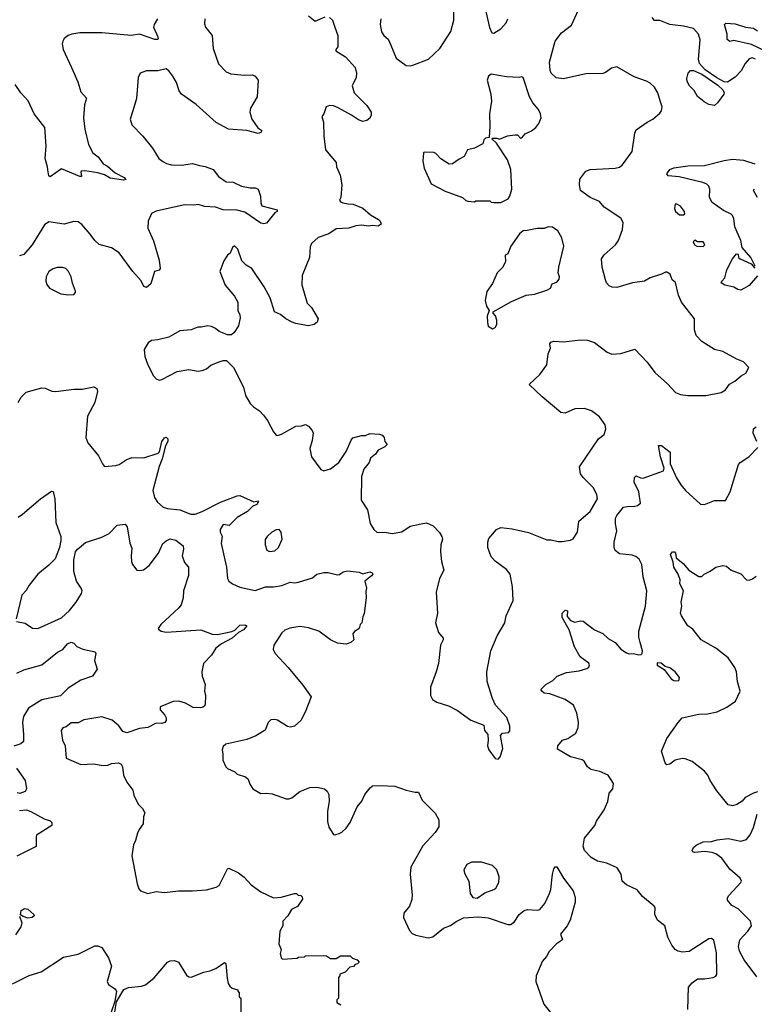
# Model space of a CAD drawing. Extents: x 2133489 to 2292442, y 756223 to 916462.
# Tile 205 of 256: x 2225856 to 2231121, y 838772 to 845829. Entities that reach past the tile are written whole.
import ezdxf

# ---------------------------------------------------------------- set-up
doc = ezdxf.new("R2010")
doc.units = 0

msp = doc.modelspace()

# ---------------------------------------------------------------- linework, layer by layer
at = {"layer": '0CON20XD'}
for points in [[(2226748, 843465), (2226754, 843415), (2226775.7, 843355.7), (2226816.2, 843275), (2226834.4, 843254.4), (2226855, 843246), (2226875, 843249.2), (2226985, 843307.5), (2227067.7, 843322.3), (2227135, 843309.2), (2227165, 843314.2), (2227195, 843327.5), (2227225, 843352), (2227277.5, 843375), (2227315, 843386.5), (2227338, 843385), (2227389.2, 843335), (2227460, 843195), (2227475.6, 843135.6), (2227507.9, 843077.9), (2227533.1, 843053.1), (2227575, 843025.6), (2227603.9, 842993.9), (2227631.9, 842955), (2227674.2, 842875), (2227695, 842851.2), (2227705, 842848), (2227733, 842857), (2227834.3, 842915.7), (2227875, 842916.9), (2227905, 842926.2), (2227925, 842916.2), (2227953.3, 842885), (2227958.8, 842865), (2227953.3, 842813.3), (2227936, 842755), (2227948, 842695), (2228014.3, 842604.3), (2228036, 842596), (2228085, 842608.6), (2228144, 842655), (2228196.4, 842733.6), (2228232, 842815), (2228245, 842831.2), (2228305, 842848), (2228335, 842847.5), (2228365, 842862.5), (2228435, 842857.5), (2228455, 842850), (2228467.5, 842835), (2228472.5, 842805), (2228490, 842785), (2228473.6, 842766.4), (2228426, 842744), (2228405.7, 842714.3), (2228371.2, 842685), (2228362, 842655), (2228322.6, 842607.4), (2228305.6, 842555), (2228302.5, 842385), (2228348.6, 842315), (2228368.3, 842218.3), (2228393.8, 842175), (2228415, 842156), (2228485.8, 842154.2), (2228525.5, 842145.5), (2228595, 842158.5), (2228655, 842198), (2228734.2, 842215.8), (2228773, 842223), (2228820.5, 842200.5), (2228865, 842153.3), (2228882, 842125), (2228886, 842105), (2228874.2, 842065), (2228871.4, 842015), (2228878.6, 841945), (2228895.8, 841884.2), (2228865.9, 841824.1), (2228840, 841725), (2228850, 841575), (2228836, 841505), (2228857.3, 841437.3), (2228892, 841395), (2228892.5, 841385), (2228872.9, 841345), (2228858, 841215), (2228842, 841155), (2228800, 841045), (2228800, 840985), (2228815, 840957.5), (2228845, 840936.7), (2228930.7, 840910.7), (2228995, 840876.7), (2229089.3, 840809.3), (2229183, 840773), (2229187.5, 840735), (2229212.5, 840705), (2229213.3, 840665), (2229210, 840625), (2229217.5, 840595), (2229263.6, 840533.6), (2229285, 840530), (2229300, 840545), (2229318.8, 840605), (2229302.3, 840697.7), (2229317.5, 840715), (2229359.3, 840720.7), (2229369.3, 840730.7), (2229368.8, 840765), (2229347, 840827), (2229266, 840915), (2229244.5, 840964.5), (2229206.7, 841085), (2229204.4, 841155), (2229233.8, 841305), (2229277.3, 841412.7), (2229332.5, 841505), (2229342.5, 841555), (2229393.3, 841665), (2229388.8, 841765), (2229370.8, 841855), (2229345, 841887.5), (2229265, 841946.9), (2229235, 841980), (2229212.2, 842045), (2229210.6, 842085), (2229219.4, 842110.6), (2229274.3, 842175.7), (2229305, 842190), (2229385, 842180), (2229502.3, 842152.3), (2229635, 842100), (2229665, 842101.2), (2229715, 842088.8), (2229745, 842088.8), (2229805, 842098), (2229822.3, 842107.7), (2229854.4, 842155.6), (2229864.6, 842235.4), (2229945.6, 842305), (2229997.8, 842395), (2229991.9, 842425), (2229965.7, 842475), (2229895, 842547.5), (2229875.7, 842575), (2229869.2, 842625), (2230005.7, 842824.3), (2230044.4, 842855.6), (2230057.5, 842895), (2230052.5, 842925), (2230012.6, 842982.6), (2229954, 843025), (2229905, 843041.1), (2229835, 843038.6), (2229765, 843008), (2229735, 843013.8), (2229600, 843125), (2229507.5, 843215), (2229583.8, 843285), (2229633.3, 843355), (2229643.3, 843435), (2229660, 843475), (2229656.7, 843505), (2229662.7, 843517.3), (2229684.3, 843525.7), (2229755, 843520), (2229875, 843533.8), (2229925, 843531.2), (2229976.1, 843516.1), (2230067.5, 843445), (2230100.5, 843430.5), (2230164.2, 843435.8), (2230265, 843466.2), (2230353.3, 843375), (2230409.1, 843299.1), (2230498.7, 843218.7), (2230556.8, 843156.8), (2230592.1, 843142.1), (2230644.3, 843134.3), (2230775, 843136.2), (2230885, 843156), (2230915, 843176), (2230943.6, 843216.4), (2230983, 843237), (2231026.2, 843275), (2231061.2, 843295), (2231083.3, 843335), (2231045, 843377.5), (2230995.5, 843395.5), (2230895, 843449.4), (2230835, 843466), (2230745, 843523.3), (2230704.2, 843564.2), (2230692.5, 843605), (2230693.3, 843685), (2230600, 843805), (2230577.1, 843855), (2230556.2, 843945), (2230532, 843965), (2230517.5, 844005), (2230495, 844020), (2230485, 844020), (2230455.6, 844004.4), (2230375, 843979.2), (2230335, 843955.6), (2230248.3, 843941.7), (2230135, 843910), (2230102.4, 843912.4), (2230082.3, 843922.3), (2230062, 843942), (2230054.6, 843965), (2230030, 844055), (2230025.6, 844115), (2230046.2, 844143.8), (2230125.8, 844214.2), (2230147.5, 844245), (2230177.1, 844325), (2230180.8, 844375), (2230163.8, 844405), (2230046.2, 844485), (2230011.2, 844525), (2229944.2, 844555), (2229876, 844605), (2229868.6, 844645), (2229871.4, 844685), (2229915, 844743.8), (2229944.2, 844755.8), (2230125, 844765.7), (2230155, 844772.5), (2230173.6, 844786.4), (2230245.8, 844885), (2230265.8, 845015), (2230275, 845040), (2230353.3, 845095), (2230395, 845116.2), (2230445, 845158.8), (2230455.8, 845175), (2230460.8, 845205), (2230450, 845240), (2230430, 845305), (2230405.8, 845345.8), (2230374.7, 845374.7), (2230349.1, 845389.1), (2230259.3, 845419.3), (2230135, 845490), (2230098.8, 845481.2), (2230055, 845450), (2230035, 845442.9), (2229915, 845441.1), (2229755, 845405.8), (2229702.3, 845412.3), (2229666.4, 845446.4), (2229658.8, 845465), (2229654.3, 845525), (2229694, 845675), (2229740, 845735), (2229811.4, 845788.6), (2229874.4, 845925)], [(2228445.5, 845834.5), (2228440.4, 845795), (2228450.5, 845740.5), (2228466.1, 845716.1), (2228498.1, 845688.1), (2228517.1, 845647.1), (2228555, 845553.3), (2228625, 845501.2), (2228655, 845498), (2228675, 845502.5), (2228786.7, 845545), (2228866.8, 845623.2), (2228945.7, 845744.3), (2228966.7, 845825), (2228966.7, 845905)], [(2226842.9, 845835), (2226820, 845795), (2226815.7, 845775), (2226846.6, 845706.6), (2226847.7, 845692.3), (2226843.8, 845686.2), (2226825, 845687.8), (2226715, 845724.2), (2226655, 845715.6), (2226445, 845734.5), (2226286.6, 845733.4), (2226230, 845725), (2226203.8, 845715), (2226176, 845695), (2226164.2, 845675), (2226161.4, 845655), (2226168.6, 845615), (2226226.9, 845486.9), (2226272.1, 845382.1), (2226295, 845312), (2226335.7, 845265.7), (2226321.1, 845218.9), (2226313.3, 845125), (2226323.1, 845045), (2226350, 844935), (2226380.8, 844875), (2226418, 844845), (2226454, 844795), (2226485, 844778.1), (2226540.4, 844730.4), (2226605, 844697.8), (2226615.8, 844684.2), (2226601.2, 844678.8), (2226505, 844694), (2226465, 844716.5), (2226415, 844732.2), (2226324.1, 844745.9), (2226297, 844743), (2226293.3, 844735), (2226300, 844705), (2226286.2, 844703.8), (2226155, 844760), (2226075, 844703.3), (2226065, 844710), (2226057, 844753), (2226056.2, 844775), (2226038, 844835), (2226045.5, 844924.5), (2226036.8, 845056.8), (2225959.4, 845155), (2225916.8, 845246.8), (2225865, 845304.2), (2225824.4, 845365)], [(2227184.1, 845834.1), (2227181.7, 845798.3), (2227187.5, 845775), (2227235.7, 845715), (2227243.2, 845623.2), (2227282.1, 845512.1), (2227336.2, 845455), (2227369.2, 845440.8), (2227465, 845431.9), (2227525, 845433.1), (2227545, 845424), (2227565.6, 845395.6), (2227558, 845275), (2227510, 845195), (2227506.2, 845165), (2227518.8, 845115), (2227564.1, 845054.1), (2227592.5, 845035), (2227585, 845020), (2227565, 845012), (2227485, 845034.2), (2227353.9, 845043.9), (2227265, 845092), (2227121.8, 845221.8), (2227015.9, 845295.9), (2226999.4, 845319.4), (2226979, 845379), (2226953.1, 845425), (2226925, 845462.5), (2226905, 845475.5), (2226846.8, 845463.2), (2226765, 845461.4), (2226720, 845445), (2226706.2, 845415), (2226694.3, 845265), (2226667.5, 845175), (2226648, 845115), (2226658.8, 845075), (2226738.8, 844995), (2226807.3, 844907.3), (2226853.8, 844835), (2226883, 844813), (2226908.3, 844798.3), (2226945, 844788.6), (2227015, 844786.7), (2227095, 844798.6), (2227145, 844782.5), (2227185, 844777.5), (2227242.5, 844755), (2227281.2, 844705), (2227335, 844667.5), (2227385, 844663.5), (2227445, 844636.5), (2227507.1, 844622.9), (2227545, 844624), (2227564.2, 844614.2), (2227581.2, 844565), (2227583.8, 844515), (2227592.5, 844495), (2227702.5, 844465), (2227702.5, 844455), (2227685, 844443.3), (2227625, 844370), (2227605, 844365.7), (2227585, 844371.4), (2227469.3, 844449.3), (2227405, 844465.6), (2227364.4, 844464.4), (2227315, 844465.5), (2227260, 844485), (2227180.6, 844490.6), (2227135, 844503.1), (2227105, 844498.6), (2227037.7, 844502.3), (2226835, 844457.1), (2226801.1, 844438.9), (2226777.1, 844385), (2226775.6, 844335), (2226814.6, 844244.6), (2226856.7, 844105), (2226863.6, 844046.4), (2226855, 844032.5), (2226823.3, 844025), (2226796.2, 843935), (2226765, 843909.2), (2226745, 843916.7), (2226727.2, 843957.2), (2226667.1, 844025), (2226568.5, 844158.5), (2226515, 844194.4), (2226425, 844218.1), (2226395.8, 844245), (2226362.2, 844292.2), (2226300.9, 844360.9), (2226275, 844380), (2226245, 844382), (2226175, 844363.1), (2226065, 844380), (2226035, 844358), (2225946.5, 844215), (2225885, 844146), (2225854.1, 844135.9)], [(2228077.5, 845845), (2228098.8, 845825), (2228113.9, 845776.1), (2228136, 845715), (2228136.2, 845635), (2228122.5, 845615), (2228122.5, 845605), (2228192.4, 845562.4), (2228260.6, 845485), (2228270, 845445), (2228268.1, 845415), (2228238, 845355), (2228254, 845305), (2228345, 845214), (2228376.2, 845165), (2228376.1, 845143.9), (2228366.4, 845123.6), (2228343.6, 845106.4), (2228315, 845100), (2228285, 845110.8), (2228235.4, 845145.4), (2228137.9, 845197.9), (2228105, 845212), (2228076.1, 845213.9), (2228053.3, 845205), (2228035.7, 845154.3), (2228021.2, 845135), (2228034.2, 845095), (2228035.7, 844995), (2228048.6, 844895), (2228123.8, 844805), (2228126.2, 844775), (2228152, 844715), (2228164, 844645), (2228156.7, 844555), (2228147.5, 844535), (2228155, 844523.3), (2228172.5, 844515), (2228210.9, 844509.1), (2228245.6, 844505.6), (2228315, 844478), (2228369.5, 844429.5), (2228426.8, 844396.8), (2228438.8, 844385), (2228446.4, 844363.6), (2228425, 844350), (2228385, 844353.8), (2228355, 844348.8), (2228305, 844356.2), (2228265, 844350.8), (2228215.7, 844334.3), (2228125, 844329.5), (2228071.2, 844295), (2227995, 844267.1), (2227948.1, 844225), (2227938.9, 844201.1), (2227934.3, 844125), (2227881.4, 843995), (2227878.3, 843928.3), (2227917.3, 843797.3), (2227946.7, 843765), (2227995.8, 843685.8), (2227988.8, 843661.2), (2227965.9, 843644.1), (2227925, 843633.8), (2227832.1, 843652.1), (2227805, 843662.9), (2227763.8, 843685), (2227725, 843716.2), (2227682.5, 843735), (2227650.8, 843835), (2227609.2, 843915), (2227520, 844045), (2227479.5, 844069.5), (2227449.3, 844099.3), (2227420, 844185), (2227395, 844207.5), (2227381.2, 844195), (2227363.6, 844156.4), (2227345, 844140), (2227318.9, 844101.1), (2227291.4, 844025), (2227330, 843925), (2227395, 843846), (2227420.5, 843805), (2227418.6, 843745), (2227435, 843712.5), (2227437.3, 843692.7), (2227423.8, 843635), (2227393.9, 843586.1), (2227375, 843571.2), (2227345, 843571.2), (2227285, 843593.8), (2227260, 843615), (2227229.7, 843629.7), (2227205, 843634), (2227155.8, 843624.2), (2227133.9, 843626.1), (2227085, 843606.2), (2227005, 843598.8), (2226925, 843554), (2226845.9, 843534.1), (2226800.5, 843529.5), (2226777, 843513), (2226748, 843465)], [(2227925, 845856.7), (2227975, 845817.5), (2228045, 845848.8)], [(2229196.4, 845886.4), (2229223.6, 845773.6), (2229240, 845735), (2229255, 845732.5), (2229305, 845762.5), (2229343.9, 845806.1), (2229356, 845835)], [(2231129.4, 845545), (2231105, 845556.1), (2231085, 845548.5), (2231055.3, 845514.7), (2231027.2, 845462.8), (2230983.5, 845416.5), (2230929.7, 845380.3), (2230905, 845383.6), (2230852.3, 845412.3), (2230770, 845470), (2230728.1, 845515), (2230721.1, 845545), (2230732.5, 845685), (2230721.1, 845725), (2230685.8, 845765), (2230615, 845783.3), (2230515, 845794.2), (2230445, 845823.8), (2230425, 845823.8), (2230405, 845823.8), (2230390, 845845)], [(2231202.6, 845602.6), (2231100.4, 845650.4), (2230975, 845679.2), (2230945, 845672.5), (2230927.3, 845687.3), (2230928, 845725), (2230907.5, 845795), (2230917, 845803), (2230985, 845800), (2231057.5, 845775), (2231115, 845768.1), (2231145, 845749.2)], [(2229305, 844517.5), (2229315, 844522.5), (2229356.4, 844543.6), (2229370, 844565), (2229382.5, 844615), (2229377.5, 844755), (2229352.5, 844825), (2229273, 844943), (2229240, 844975), (2229245, 844980), (2229275, 844980), (2229295, 844972.5), (2229353, 844997), (2229405, 845002.5), (2229425, 845002.5), (2229445, 844980), (2229455, 844982.5), (2229479.3, 845010.7), (2229525, 845031.2), (2229555, 845056.7), (2229576.2, 845085), (2229593.8, 845125), (2229588.8, 845155), (2229574.2, 845185), (2229533.1, 845233.1), (2229509.5, 845275), (2229465, 845413.3), (2229455, 845420), (2229435, 845413.3), (2229345, 845418), (2229235, 845437.5), (2229217, 845423), (2229207.5, 845395), (2229233.3, 845295), (2229236.7, 845245), (2229223.3, 845155), (2229226.7, 845065), (2229220, 844985), (2229195, 844980), (2229183, 844967), (2229175, 844940), (2229115, 844907.5), (2229065, 844896.7), (2229043, 844847), (2229005, 844830), (2228957.5, 844795), (2228935, 844793.8), (2228875, 844832.5), (2228839.5, 844869.5), (2228823.6, 844876.4), (2228755, 844880), (2228750, 844875), (2228746.7, 844815), (2228756.2, 844765), (2228805, 844652), (2228905, 844599.4), (2229030, 844555), (2229055, 844532.5), (2229068.3, 844528.3), (2229116.7, 844523.3), (2229125, 844530), (2229225, 844530), (2229235, 844520), (2229255, 844517.5), (2229305, 844517.5)], [(2230835, 845214.2), (2230795, 845220), (2230760.9, 845240.9), (2230715, 845278.8), (2230690.6, 845320.6), (2230656.9, 845355), (2230640.6, 845385), (2230638.3, 845408.3), (2230647.8, 845445), (2230664.2, 845465), (2230685, 845465.3), (2230745, 845438.6), (2230859.2, 845359.2), (2230896.5, 845325), (2230905.6, 845305), (2230902.5, 845295), (2230858.3, 845231.7), (2230835, 845214.2)], [(2231126.9, 844063.1), (2231097.1, 844125), (2231034.4, 844195), (2231025, 844246.7), (2230981.1, 844345), (2230974.4, 844404.4), (2230965.7, 844425), (2230955.4, 844435.4), (2230901.3, 844461.3), (2230818.9, 844518.9), (2230799.1, 844555), (2230802.5, 844615), (2230796.7, 844635), (2230780.5, 844650.5), (2230752.5, 844662.5), (2230583.3, 844703.3), (2230505, 844709.4), (2230495.6, 844725), (2230515.4, 844754.6), (2230545, 844766.7), (2230645, 844780.6), (2230765, 844782.9), (2230905, 844820), (2230965, 844828.1), (2231045, 844822.9), (2231125, 844794.5)], [(2231144.2, 844555), (2231116.2, 844605), (2231122.5, 844615)], [(2230615, 844430), (2230623, 844437), (2230620, 844455), (2230593, 844493), (2230565, 844507.5), (2230553.6, 844506.4), (2230550, 844475), (2230557.5, 844455), (2230585, 844430), (2230615, 844430)], [(2229245, 843613.3), (2229265, 843622.5), (2229276.7, 843645), (2229276.7, 843675), (2229266.1, 843706.1), (2229250, 843725), (2229250, 843735), (2229382.1, 843807.9), (2229485.6, 843854.4), (2229545, 843860.8), (2229635, 843890), (2229660, 843905), (2229673.3, 843935), (2229705, 843946.7), (2229722, 843968), (2229726, 843985), (2229715.8, 844015), (2229719.4, 844055), (2229756.7, 844205), (2229741.2, 844265), (2229712.5, 844315), (2229675, 844342.5), (2229645, 844343.3), (2229615, 844333.3), (2229565, 844333.3), (2229493, 844317), (2229463.6, 844316.4), (2229437.5, 844295), (2229377.5, 844205), (2229355, 844150), (2229335, 844140), (2229337, 844093), (2229316.4, 844053.6), (2229277.5, 844015), (2229245, 843937.5), (2229205, 843880), (2229192.5, 843815), (2229202.5, 843775), (2229220, 843745), (2229206.7, 843705), (2229209.3, 843659.3), (2229215, 843632.5), (2229245, 843613.3)], [(2230755, 844202), (2230768, 844215), (2230755, 844236), (2230715, 844237.5), (2230695, 844247.5), (2230682.5, 844237.5), (2230692.5, 844215), (2230710, 844205), (2230755, 844202)], [(2231145, 843994), (2231085, 843924), (2231025, 843891.2), (2231004.1, 843894.1), (2230975, 843912.5), (2230910, 843925), (2230885, 843942.5), (2230887.5, 843955), (2230911.2, 843978.8), (2230925.6, 844035), (2230965, 844113.8), (2230995, 844150), (2231005, 844147.5), (2231008.8, 844125), (2231020, 844115), (2231099.1, 844079.1), (2231125, 844047.5)], [(2226205, 843857.5), (2226245, 843860), (2226257, 843873), (2226257, 843883), (2226235, 843940), (2226226, 843985), (2226206, 844025), (2226186.7, 844045), (2226163.6, 844053.6), (2226123.6, 844053.6), (2226095, 844043.8), (2226065, 844023.8), (2226045.8, 843985), (2226044.3, 843955.7), (2226050.9, 843930.9), (2226068.8, 843905), (2226150, 843865), (2226205, 843857.5)], [(2225846, 843085), (2225865.9, 843124.1), (2225901.7, 843158.3), (2226015, 843191.2), (2226038.8, 843188.8), (2226085.8, 843165.8), (2226114.3, 843164.3), (2226245, 843180.8), (2226305, 843180), (2226387.9, 843197.9), (2226410, 843185), (2226413.3, 843165), (2226394, 843085), (2226343.2, 842986.8), (2226329.2, 842835), (2226345, 842796.7), (2226421.7, 842701.7), (2226450, 842645), (2226465, 842627.5), (2226545, 842632.5), (2226568.9, 842641.1), (2226620, 842675), (2226658.8, 842691.2), (2226745, 842687.8), (2226848.6, 842721.4), (2226858, 842732), (2226874.3, 842805), (2226895, 842832.5), (2226907, 842837), (2226917.5, 842825), (2226916.7, 842805), (2226900, 842775), (2226878, 842682), (2226855, 842626.7), (2226809.4, 842455), (2226822.5, 842405), (2226845, 842371.2), (2226885, 842336), (2226914.4, 842324.4), (2227005, 842315.5), (2227082.5, 842285), (2227115, 842285.6), (2227165, 842303.5), (2227295, 842371.5), (2227415, 842415.7), (2227435, 842418), (2227535, 842373.3), (2227565, 842380), (2227567.5, 842375), (2227555.5, 842354.5), (2227527.9, 842342.1), (2227488, 842305), (2227415, 842261.4), (2227357.6, 842202.4), (2227315, 842209.5), (2227291.9, 842175), (2227293.8, 842155), (2227308.2, 842128.2), (2227299.1, 842075), (2227338.1, 841905), (2227344.4, 841824.4), (2227354.5, 841804.5), (2227381.2, 841785), (2227435, 841761.4), (2227545, 841738.8), (2227617.5, 841765), (2227675, 841764.4), (2227735, 841772.7), (2227795, 841798.1), (2227825, 841792.7), (2227855, 841796.2), (2227955, 841827.5), (2227985, 841854.2), (2228035, 841866.7), (2228066.4, 841866.4), (2228135, 841848.8), (2228148.8, 841851.2), (2228175, 841871.2), (2228205, 841878), (2228288.6, 841868.6), (2228315, 841857.5), (2228365, 841872.5), (2228382.5, 841865), (2228387.5, 841855), (2228377, 841843), (2228330, 841805), (2228342.5, 841755), (2228336.2, 841733.8), (2228339.2, 841685), (2228326.1, 841573.9), (2228315, 841550), (2228307.5, 841505), (2228297.5, 841495), (2228292.5, 841475), (2228285.9, 841464.1), (2228255, 841443.3), (2228244.1, 841425.9), (2228250, 841385), (2228230, 841365), (2228195, 841353.3), (2228135, 841361.2), (2228085, 841383.8), (2228000, 841445), (2227925, 841471.1), (2227865, 841478.5), (2227791.3, 841468.7), (2227757, 841453), (2227735.7, 841434.3), (2227677.5, 841345), (2227672.5, 841315), (2227687.5, 841285), (2227781.2, 841185), (2227885, 841060), (2227946, 840975), (2227902, 840865), (2227871.2, 840805), (2227825.8, 840764.2), (2227797, 840757), (2227775, 840763.3), (2227705, 840808), (2227685, 840813.8), (2227655, 840811.2), (2227637.3, 840792.7), (2227615, 840737.5), (2227547.5, 840695), (2227485, 840668.8), (2227333.9, 840636.1), (2227315, 840620), (2227307.5, 840595), (2227313.3, 840565), (2227311.7, 840521.7), (2227333.6, 840473.6), (2227345, 840462.5), (2227398.3, 840438.3), (2227415, 840422.5), (2227475, 840402.5), (2227492.5, 840385), (2227505, 840350), (2227526.7, 840315), (2227585, 840283.3), (2227625, 840286.2), (2227665, 840280), (2227765, 840243.8), (2227785, 840243.8), (2227807.3, 840252.7), (2227865, 840296.2), (2227935, 840326.7), (2227985, 840327.5), (2228040, 840315), (2228059.3, 840299.3), (2228072.5, 840275), (2228073.3, 840225), (2228062, 840155), (2228062.3, 840082.3), (2228072.3, 840042.3), (2228105, 839990), (2228115, 839987.5), (2228145, 839996.2), (2228165, 840006.2), (2228195, 840033.8), (2228225.5, 840074.5), (2228275, 840187.5), (2228307.5, 840227.5), (2228330, 840275), (2228367, 840323), (2228385, 840336.7), (2228438.8, 840341.2), (2228545, 840335.8), (2228625, 840306.2), (2228691.7, 840291.7), (2228715, 840292.5), (2228740, 840235), (2228835, 840142.5), (2228860, 840095), (2228861.2, 840045), (2228835, 840003.8), (2228745, 839908.8), (2228658.8, 839755), (2228653.8, 839705), (2228670, 839555), (2228667.7, 839522.3), (2228650, 839475), (2228610, 839425), (2228606.2, 839395), (2228650.3, 839300.3), (2228668.3, 839278.3), (2228695, 839267.1), (2228785, 839248.1), (2228816.2, 839255), (2228893.4, 839316.6), (2228945, 839335.7), (2228985, 839365.8), (2229037.4, 839392.6), (2229145, 839398), (2229215, 839392.1), (2229355, 839344.4), (2229375, 839343.1), (2229399.8, 839360.2), (2229436.7, 839415), (2229472.5, 839445), (2229495, 839451.2), (2229565, 839446.7), (2229585, 839452.5), (2229620, 839495), (2229653.8, 839565), (2229663.8, 839595), (2229673.8, 839705), (2229685, 839742.5), (2229695, 839756.7), (2229705, 839756.7), (2229753.3, 839675), (2229823.8, 839585), (2229837.7, 839537.7), (2229838, 839505), (2229801.2, 839375), (2229780, 839335), (2229733.3, 839275), (2229746.7, 839235), (2229703.3, 839205), (2229650.7, 839149.3), (2229632.5, 839115), (2229601.7, 839078.3), (2229587.7, 839042.3), (2229558.8, 838975), (2229556.7, 838935), (2229613.9, 838773.9), (2229698.8, 838665)], [(2231138.9, 842805), (2231113.1, 842865), (2231115, 842897.5), (2231135, 842911.2)], [(2230450, 842695), (2230435, 842777.5), (2230456.1, 842776.1), (2230519.2, 842729.2), (2230518, 842645), (2230564.5, 842544.5), (2230595, 842493.8), (2230628, 842455), (2230735, 842356), (2230765, 842353.3), (2230835, 842383.1), (2230915, 842382.5), (2230949.2, 842445), (2231008.8, 842641.2), (2231020, 842655), (2231083.3, 842695), (2231147.3, 842762.7)], [(2230645.7, 838735), (2230648.8, 838895), (2230675, 838926), (2230715, 838953.8), (2230765, 838953.8), (2230826.4, 838963.6), (2230845, 838972.5), (2230853.3, 838985), (2230849.7, 839139.7), (2230831.7, 839231.7), (2230815, 839243.8), (2230795, 839240), (2230655, 839151.4), (2230605, 839145.8), (2230575, 839152), (2230555, 839163.8), (2230530, 839195), (2230502.1, 839252.1), (2230481.2, 839335), (2230427.5, 839375), (2230407.5, 839415), (2230410, 839465), (2230403.3, 839475), (2230320, 839545), (2230282.3, 839592.3), (2230205, 839627.5), (2230173.6, 839653.6), (2230166.7, 839705), (2230139.5, 839749.5), (2230064.2, 839784.2), (2229997.7, 839797.7), (2229953.3, 839825), (2229903.2, 839873.2), (2229894, 839905), (2229905, 839962.5), (2229977.6, 840052.4), (2229990, 840085), (2230045, 840166.7), (2230071.4, 840225), (2230081.2, 840285), (2230108.6, 840315), (2230111.2, 840355), (2230073.3, 840415), (2230015, 840440), (2229950, 840455), (2229926.2, 840475), (2229902, 840515), (2229888.8, 840525), (2229805, 840546.5), (2229711.5, 840601.5), (2229712.9, 840625), (2229745.7, 840664.3), (2229785, 840678), (2229842, 840715), (2229858.6, 840755), (2229862.2, 840795), (2229849.5, 840859.5), (2229826.2, 840915), (2229766, 840956), (2229700.2, 840980.2), (2229655, 840996), (2229615, 841001.2), (2229597.5, 841015), (2229591.7, 841028.3), (2229626.7, 841065), (2229676.8, 841093.2), (2229707.3, 841122.7), (2229775, 841150.8), (2229865, 841160.8), (2229920.5, 841179.5), (2229935, 841187.5), (2229940, 841205), (2229935, 841216.2), (2229872.2, 841262.2), (2229832.9, 841335), (2229793.8, 841455), (2229743.3, 841545), (2229743.4, 841575), (2229765, 841597.5), (2229782.9, 841592.9), (2229780.7, 841550.7), (2229805, 841522.9), (2229835, 841510), (2229875, 841520), (2229895, 841516.7), (2229975, 841455.6), (2230035, 841429.4), (2230075, 841392.5), (2230125, 841365.8), (2230165, 841316.2), (2230205, 841292), (2230225, 841284.4), (2230255, 841285.8), (2230293.8, 841276.2), (2230310.7, 841279.3), (2230317.5, 841285), (2230320, 841305), (2230304, 841365), (2230294.2, 841404.2), (2230292.9, 841445), (2230341.1, 841625), (2230350, 841735), (2230324.5, 841835), (2230315.7, 841925), (2230295, 841963.3), (2230271.2, 841981.2), (2230245, 841991.4), (2230155, 842000), (2230123.6, 842023.6), (2230115.8, 842045), (2230117.1, 842085), (2230135.8, 842165), (2230125.6, 842215), (2230127.5, 842255), (2230135.5, 842275), (2230185, 842334.4), (2230225, 842342.5), (2230255, 842338.8), (2230285, 842346.7), (2230305, 842362.5), (2230293.3, 842445), (2230261.4, 842515), (2230262.7, 842547.3), (2230275, 842560), (2230305, 842544.2), (2230325, 842543.6), (2230470, 842595), (2230474.4, 842615), (2230450, 842695)], [(2225845, 842264.2), (2225876.2, 842285), (2226006.2, 842395), (2226085, 842450), (2226095, 842446.7), (2226106.9, 842395), (2226114.2, 842225), (2226150, 842125), (2226151.2, 842095), (2226142, 842045), (2226109.2, 841965), (2226065, 841918.1), (2225985, 841854.2), (2225924.4, 841775), (2225903, 841737), (2225870.6, 841705), (2225831.2, 841535)], [(2225832.5, 841515), (2225895, 841504), (2225947.6, 841467.6), (2225985, 841465.6), (2226155, 841542.5), (2226212.9, 841595), (2226260, 841655), (2226299.4, 841715), (2226303.3, 841735), (2226296.7, 841755), (2226262.5, 841805), (2226244.6, 841875), (2226243.7, 841956.3), (2226255.4, 842014.6), (2226267.9, 842032.1), (2226327.3, 842082.7), (2226445, 842119.4), (2226496.7, 842145), (2226555, 842206.2), (2226613, 842213), (2226626.2, 842195), (2226645.7, 842075.7), (2226660.6, 842040.6), (2226654.4, 841985), (2226658.6, 841945), (2226665.8, 841925), (2226695, 841884), (2226715, 841880), (2226743.4, 841886.6), (2226785, 841915.7), (2226850.5, 842005), (2226882.9, 842075), (2226905, 842094.3), (2226935, 842106.9), (2226975, 842098), (2227028.3, 842058.3), (2227030, 842035), (2227020, 841985), (2227038, 841938), (2227066.7, 841905), (2227067.1, 841845), (2227031.2, 841735), (2227028.8, 841685), (2227013.8, 841635), (2226997.6, 841612.4), (2226866.7, 841495), (2226847.5, 841465), (2226850.7, 841460.7), (2226870, 841445), (2226905, 841440), (2227155, 841456.7), (2227235, 841424.4), (2227273.4, 841423.4), (2227376.2, 841443.8), (2227397.2, 841452.8), (2227435, 841488.5), (2227470.8, 841490.8), (2227483.3, 841485), (2227460, 841455), (2227423.7, 841436.3), (2227378.6, 841395), (2227303.7, 841356.4), (2227262, 841325), (2227231.2, 841275), (2227173.3, 841215), (2227162, 841155), (2227163.9, 841123.9), (2227186.2, 841065), (2227181.2, 841015), (2227186.7, 840985), (2227185.9, 840924.1), (2227180.5, 840909.5), (2227169.1, 840900.9), (2227154.2, 840895.8), (2227100.3, 840900.3), (2227045, 840930), (2226995.6, 840945.6), (2226955, 840941.4), (2226862.5, 840905), (2226862.3, 840882.3), (2226896.7, 840845), (2226906.2, 840825), (2226906.2, 840805), (2226897.3, 840792.7), (2226875, 840784), (2226835, 840786.2), (2226774.1, 840755.9), (2226715, 840748.8), (2226625, 840718), (2226595, 840726.2), (2226567, 840767), (2226518.3, 840808.3), (2226445, 840832), (2226315, 840810), (2226275, 840788.9), (2226225, 840789.2), (2226188.6, 840761.4), (2226166.4, 840753.6), (2226153.3, 840735), (2226164, 840665), (2226182, 840625), (2226188.8, 840535), (2226295, 840490), (2226385, 840494.4), (2226455, 840484), (2226487, 840487), (2226515, 840496.7), (2226565, 840502.5), (2226583, 840493), (2226593, 840473), (2226601.2, 840415), (2226623.3, 840365), (2226666.1, 840306.1), (2226675, 840270), (2226706.4, 840206.4), (2226736.1, 840176.1), (2226752.5, 840145), (2226743.3, 840115), (2226740.8, 840065), (2226711.4, 840025), (2226700.7, 839999.3), (2226686.9, 839945), (2226672.5, 839915), (2226658.8, 839835), (2226698.8, 839635), (2226710.5, 839600.5), (2226722.5, 839585), (2226775, 839566.7), (2226835, 839580.8), (2226895, 839574.2), (2226995, 839586), (2227095, 839584), (2227195, 839592.5), (2227265, 839610.6), (2227285, 839624), (2227345, 839742.5), (2227355, 839747.5), (2227425, 839713.8), (2227465, 839682), (2227515, 839628.5), (2227585, 839577.2), (2227675, 839536), (2227730.7, 839539.3), (2227826.4, 839566.4), (2227840, 839565), (2227853, 839553), (2227871.7, 839551.7), (2227881.7, 839541.7), (2227882.5, 839525), (2227848, 839472), (2227805, 839452.5), (2227777.5, 839405), (2227743, 839367), (2227742.5, 839335), (2227720, 839295), (2227713.3, 839205), (2227730, 839165), (2227722.5, 839135), (2227730, 839105), (2227740, 839095), (2227845, 839103.3), (2227855, 839110), (2227897, 839113), (2227905, 839120), (2228035, 839122.5), (2228055, 839120), (2228085, 839100), (2228125, 839100), (2228155, 839120), (2228225, 839120), (2228241.7, 839101.7), (2228275, 839090), (2228290, 839075), (2228278.3, 839061.7), (2228261.7, 839058.3), (2228248.3, 839041.7), (2228221.7, 839038.3), (2228188.3, 839001.7), (2228151.7, 838988.3), (2228150, 838975), (2228140, 838965), (2228140, 838815), (2228130, 838805), (2228130, 838785), (2228158.3, 838768.3)], [(2227647.7, 842017.7), (2227685, 842022.5), (2227710.6, 842045), (2227736.7, 842105), (2227730, 842155), (2227715, 842175.8), (2227695, 842172.5), (2227663.8, 842155), (2227628.8, 842125), (2227615.8, 842104.2), (2227615.7, 842065), (2227627.5, 842027.5), (2227647.7, 842017.7)], [(2231145, 840294), (2231115, 840285.6), (2231055, 840254), (2231033.3, 840226.7), (2230996.8, 840203.2), (2230965, 840194.2), (2230935, 840202.5), (2230852.6, 840302.6), (2230805.5, 840375), (2230788.9, 840415), (2230764, 840444), (2230675, 840511.9), (2230625, 840531.9), (2230605, 840534.2), (2230555, 840522.5), (2230515, 840492.9), (2230495, 840488), (2230482.4, 840502.4), (2230455.6, 840585), (2230495, 840675.9), (2230575, 840792.3), (2230605, 840825.4), (2230725, 840851.1), (2230785, 840853.1), (2230855, 840867.1), (2230925, 840900.8), (2230986.7, 840945), (2231020, 841015), (2231001.2, 841085), (2230993.3, 841155), (2230982.5, 841185), (2230935, 841254.2), (2230844.5, 841324.5), (2230740.8, 841385), (2230679.8, 841459.8), (2230644.2, 841485), (2230600, 841555), (2230592.9, 841575), (2230601.4, 841625), (2230597.5, 841655), (2230613.1, 841735), (2230587.5, 841785), (2230588.9, 841815), (2230575.5, 841855), (2230544, 841904), (2230540.6, 841940.6), (2230521.5, 841995), (2230535, 842014.2), (2230550, 842015), (2230557.5, 842005), (2230562, 841972), (2230610.6, 841930.6), (2230653.1, 841883.1), (2230725, 841838.8), (2230745, 841837.5), (2230762.5, 841855), (2230804.1, 841875.9), (2230845, 841906), (2230895, 841917.5), (2230921.2, 841911.2), (2230954.4, 841884.4), (2231025, 841856.2), (2231065, 841813.3), (2231085, 841811.2), (2231108.8, 841821.2), (2231135, 841841.2)], [(2225836.7, 841145), (2225885, 841168.1), (2226015, 841206), (2226128, 841295), (2226165, 841315.8), (2226198.8, 841355), (2226225, 841368), (2226245, 841360), (2226265, 841336.2), (2226308.3, 841318.3), (2226398, 841298), (2226401.2, 841285), (2226392.9, 841235), (2226411.2, 841175), (2226377.5, 841122.5), (2226295, 841095.6), (2226202.6, 841037.4), (2226147.4, 840982.6), (2226015, 840954.6), (2225918.6, 840895), (2225884.5, 840835), (2225875.5, 840795), (2225884.5, 840705), (2225883.1, 840655), (2225865, 840638.1), (2225815, 840621.2)], [(2230575, 841090), (2230583.6, 841096.4), (2230586, 841115), (2230553.8, 841155), (2230515, 841183.8), (2230483.3, 841193.3), (2230455, 841216.7), (2230425, 841220), (2230425, 841202.5), (2230475, 841172.5), (2230526.2, 841105), (2230545, 841092.5), (2230575, 841090)], [(2225832.9, 840465), (2225895.7, 840375), (2225906, 840315), (2225895, 840296.7), (2225856.1, 840283.9), (2225837.7, 840287.7)], [(2225855, 840162), (2225905, 840166.2), (2225937, 840153), (2226032.1, 840102.1), (2226075, 840086.2), (2226086.2, 840075), (2226086, 840054), (2225977.5, 839985), (2225973.1, 839975), (2225975, 839903.3), (2225835, 839834)], [(2231139.6, 838969.6), (2231049.7, 839089.7), (2231015, 839152.9), (2231007.3, 839185), (2231017.1, 839235), (2231075.6, 839295), (2231100.8, 839335), (2231095, 839366.7), (2231006.9, 839456.9), (2230960.9, 839480.9), (2230929.4, 839519.4), (2230928.6, 839535), (2230937.8, 839552.2), (2231025.7, 839644.3), (2231029.2, 839655), (2231019.2, 839675), (2230945, 839741.4), (2230888.3, 839818.3), (2230845, 839850.8), (2230820.3, 839860.3), (2230765, 839868.1), (2230695, 839860.5), (2230682, 839865), (2230677.1, 839875), (2230685.8, 839895), (2230705, 839912.9), (2230754.5, 839935.5), (2230815, 839939.4), (2230855, 839950.5), (2230935, 839959.5), (2231025, 839940), (2231066.6, 839953.4), (2231092.4, 839987.6), (2231115, 840040), (2231141.9, 840135)], [(2229135, 839532.9), (2229190.2, 839569.8), (2229255, 839594.5), (2229268.6, 839605), (2229290, 839645), (2229292.5, 839685), (2229276.7, 839735), (2229245, 839766.2), (2229165, 839790.8), (2229095, 839790), (2229060, 839775), (2229040, 839735), (2229045, 839712.5), (2229076, 839655), (2229084.2, 839565), (2229105, 839537.5), (2229135, 839532.9)], [(2225915, 839389.2), (2225880.8, 839400.8), (2225863, 839413), (2225866.2, 839445), (2225891.5, 839458.5), (2225915, 839454.4), (2225958, 839415), (2225958.8, 839405), (2225945, 839394.2), (2225915, 839389.2)], [(2225853.8, 839403.8), (2225870.6, 839355), (2225865, 839326.7), (2225825, 839270)], [(2225805, 838918.1), (2225925, 838978.5), (2226011.2, 839005), (2226171.1, 839108.9), (2226275, 839131.1), (2226395, 839191.1), (2226415, 839190.6), (2226445, 839179.2), (2226492.9, 839105), (2226514.4, 839045), (2226482.1, 838935), (2226493.4, 838913.4), (2226536, 838885), (2226549.4, 838865), (2226538.8, 838791.2), (2226512.3, 838715)], [(2226535, 838703.8), (2226550, 838790), (2226602.5, 838877.5), (2226635, 838892.5), (2226728.5, 838901.5), (2226757.8, 838912.2), (2226819, 838961), (2226915, 839073.1), (2226935, 839084.6), (2226965, 839086.8), (2226995, 839073.6), (2227051.5, 838981.5), (2227068.6, 838968.6), (2227085, 838965.5), (2227175, 839002.5), (2227218.6, 839011.4), (2227261.2, 839028.8), (2227325, 839072.5), (2227332.5, 839065), (2227342.5, 838957.5), (2227350.8, 838920.8), (2227362, 838902), (2227378, 838888), (2227420, 838875), (2227420, 838865), (2227430, 838855), (2227430, 838825), (2227440, 838815), (2227440, 838685)]]:
    msp.add_lwpolyline(points, dxfattribs=at)

doc.saveas('drawing.dxf')
